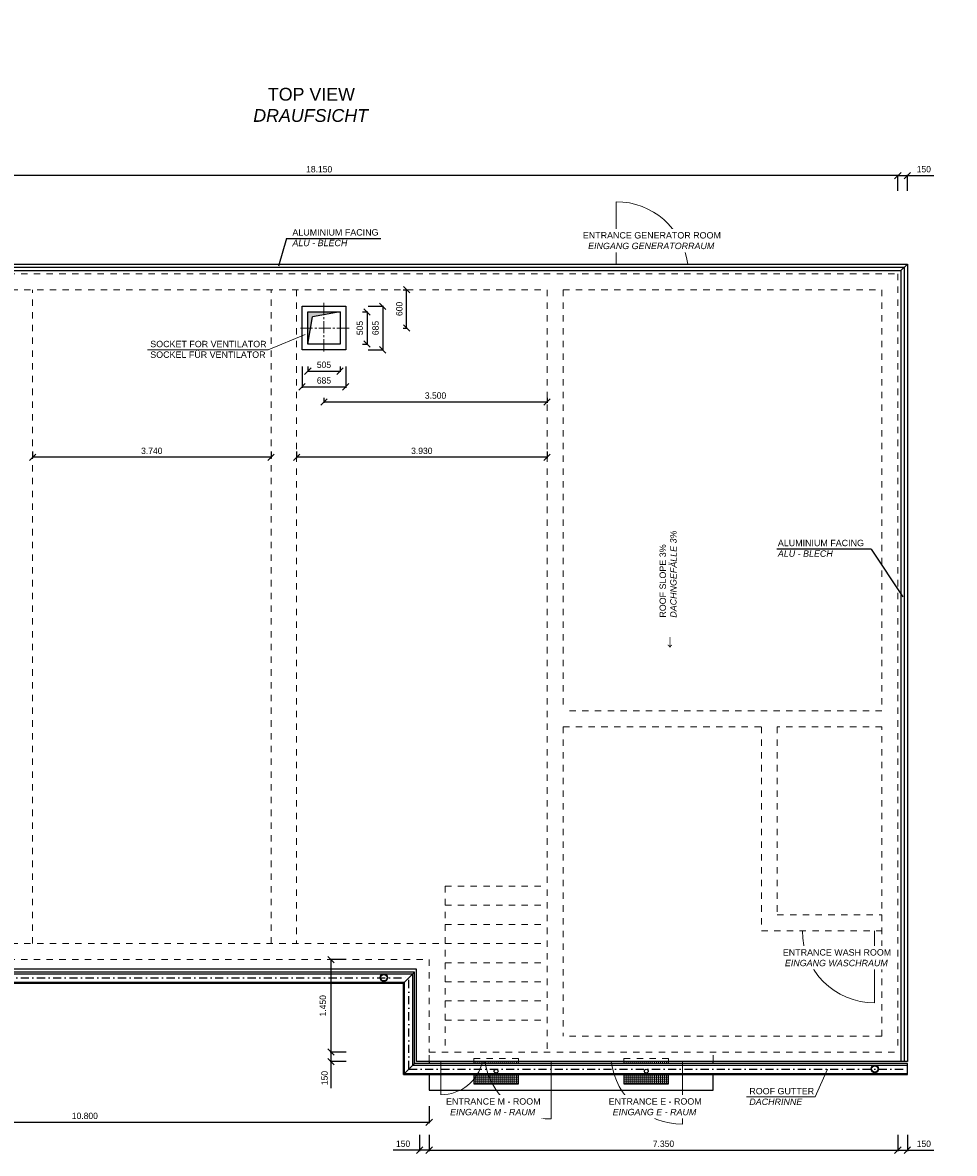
# Model space of a CAD drawing. Header units: millimetres. Extents: x -2787 to 131613, y -54195 to 30918.
# Tile 43 of 69: x 38279 to 52892, y -3039 to 14688. Entities that reach past the tile are written whole.
import ezdxf

# ---------------------------------------------------------------- set-up
doc = ezdxf.new("R2010")
doc.units = ezdxf.units.MM
for name, pattern in [('DASHDOT', [25.4, 12.7, -6.35, 0, -6.35]), ('JIS_02_1.0', [2, 1, -1]), ('MITTE2', [28.575, 19.05, -3.175, 3.175, -3.175])]:
    doc.linetypes.add(name, pattern=pattern)
doc.layers.add('Bemaßung', color=7, linetype='Continuous', lineweight=9)
doc.layers.add('Beschriftung', color=7, linetype='Continuous')
doc.layers.add('POL_Bema', color=7, linetype='Continuous')
doc.styles.add('LBB3.5M1000', font='isocp.shx', dxfattribs={"height": 3.5})
doc.dimstyles.new('DIN', dxfattribs={"dimtxt": 2.5, "dimasz": 2.5, "dimexe": 1.25, "dimexo": 0.625, "dimtad": 1, "dimtih": 1, "dimdec": 4, "dimdsep": 46, "dimlunit": 6, "dimtxsty": 'Standard', "dimcen": 2.5, "dimadec": 0, "dimazin": 0, "dimtfac": 1, "dimtdec": 4, "dimtmove": 0, "dimatfit": 3, "dimfxl": 0, "dimtvp": 1, "dimtolj": 1, "dimtzin": 0, "dimarcsym": 0})

# ---------------------------------------------------------------- blocks, each defined once
blk = doc.blocks.new('_Oblique')
at = {"layer": 'POL_Bema', "color": 0, "lineweight": -2}
blk.add_line((-0.5, -0.5), (0.5, 0.5), dxfattribs=at)
blk = doc.blocks.new('*D368')
at = {"layer": 'Bemaßung', "color": 0, "lineweight": -2, "transparency": 16777216}
for p, q in [((33855, 12050), (33855, 12302)), ((52005, 12289), (33855, 12289)), ((52005, 12050), (52005, 12302))]:
    blk.add_line(p, q, dxfattribs=at)
at = {"layer": 'DEFPOINTS', "color": 0, "transparency": 16777216}
for p in [(33855, 12289), (33855, 10750), (52005, 10750)]:
    blk.add_point(p, dxfattribs=at)
at = {"layer": 'Bemaßung', "color": 0, "lineweight": -2, "transparency": 16777216, "xscale": 100, "yscale": 100, "zscale": 100, "rotation": 180}
blk.add_blockref('_Oblique', (33855, 12289), dxfattribs=at)
at = {"layer": 'Bemaßung', "color": 0, "lineweight": -2, "transparency": 16777216, "xscale": 100, "yscale": 100, "zscale": 100}
blk.add_blockref('_Oblique', (52005, 12289), dxfattribs=at)
at = {"layer": 'Bemaßung', "color": 0, "transparency": 16777216, "insert": (42930, 12389), "char_height": 100, "attachment_point": 5}
blk.add_mtext('\\A1;18.150', dxfattribs=at)
blk = doc.blocks.new('*D369')
at = {"layer": 'Bemaßung', "color": 0, "lineweight": -2, "transparency": 16777216}
for p, q in [((53305, 10750), (53556, 10750)), ((53544, -1450), (53544, 10750)), ((53305, -1450), (53556, -1450))]:
    blk.add_line(p, q, dxfattribs=at)
at = {"layer": 'DEFPOINTS', "color": 0, "transparency": 16777216}
for p in [(52005, 10750), (53544, 10750), (52005, -1450)]:
    blk.add_point(p, dxfattribs=at)
at = {"layer": 'Bemaßung', "color": 0, "lineweight": -2, "transparency": 16777216, "xscale": 100, "yscale": 100, "zscale": 100}
for p, rotation in [((53544, 10750), 90), ((53544, -1450), 270)]:
    blk.add_blockref('_Oblique', p, dxfattribs=dict(at, rotation=rotation))
at = {"layer": 'Bemaßung', "color": 0, "transparency": 16777216, "insert": (53427, 4650), "char_height": 100, "attachment_point": 5, "rotation": 90}
blk.add_mtext('\\A1;12.200', dxfattribs=at)
blk = doc.blocks.new('*D370')
at = {"layer": 'Bemaßung', "color": 0, "lineweight": -2, "transparency": 16777216}
for p, q in [((44655, -2750), (44655, -3002)), ((52005, -2750), (52005, -3002)), ((44655, -2989), (52005, -2989))]:
    blk.add_line(p, q, dxfattribs=at)
at = {"layer": 'DEFPOINTS', "color": 0, "transparency": 16777216}
for p in [(44655, -1450), (52005, -1450), (52005, -2989)]:
    blk.add_point(p, dxfattribs=at)
at = {"layer": 'Bemaßung', "color": 0, "lineweight": -2, "transparency": 16777216, "xscale": 100, "yscale": 100, "zscale": 100, "rotation": 180}
blk.add_blockref('_Oblique', (44655, -2989), dxfattribs=at)
at = {"layer": 'Bemaßung', "color": 0, "lineweight": -2, "transparency": 16777216, "xscale": 100, "yscale": 100, "zscale": 100}
blk.add_blockref('_Oblique', (52005, -2989), dxfattribs=at)
at = {"layer": 'Bemaßung', "color": 0, "transparency": 16777216, "insert": (48330, -2889), "char_height": 100, "attachment_point": 5}
blk.add_mtext('\\A1;7.350', dxfattribs=at)
blk = doc.blocks.new('*D371')
at = {"layer": 'Bemaßung', "color": 0, "lineweight": -2, "transparency": 16777216}
for p, q in [((43355, 0), (43103, 0)), ((43115, 0), (43115, -1450)), ((43355, -1450), (43103, -1450))]:
    blk.add_line(p, q, dxfattribs=at)
at = {"layer": 'DEFPOINTS', "color": 0, "transparency": 16777216}
for p in [(44655, 0), (43115, -1450), (44655, -1450)]:
    blk.add_point(p, dxfattribs=at)
at = {"layer": 'Bemaßung', "color": 0, "lineweight": -2, "transparency": 16777216, "xscale": 100, "yscale": 100, "zscale": 100}
for p, rotation in [((43115, 0), 90), ((43115, -1450), 270)]:
    blk.add_blockref('_Oblique', p, dxfattribs=dict(at, rotation=rotation))
at = {"layer": 'Bemaßung', "color": 0, "transparency": 16777216, "insert": (42987, -725), "char_height": 100, "attachment_point": 5, "rotation": 90}
blk.add_mtext('\\A1;1.450', dxfattribs=at)
blk = doc.blocks.new('*D374')
at = {"layer": 'Bemaßung', "color": 0, "lineweight": -2, "transparency": 16777216}
for p, q in [((52005, 12050), (52005, 12302)), ((52005, 12289), (52155, 12289)), ((52155, 12050), (52155, 12302)), ((52155, 12289), (52571, 12289))]:
    blk.add_line(p, q, dxfattribs=at)
at = {"layer": 'DEFPOINTS', "color": 0, "transparency": 16777216}
for p in [(52155, 12289), (52005, 10750), (52155, 10750)]:
    blk.add_point(p, dxfattribs=at)
at = {"layer": 'Bemaßung', "color": 0, "lineweight": -2, "transparency": 16777216, "xscale": 100, "yscale": 100, "zscale": 100, "rotation": 180}
blk.add_blockref('_Oblique', (52005, 12289), dxfattribs=at)
at = {"layer": 'Bemaßung', "color": 0, "lineweight": -2, "transparency": 16777216, "xscale": 100, "yscale": 100, "zscale": 100}
blk.add_blockref('_Oblique', (52155, 12289), dxfattribs=at)
at = {"layer": 'Bemaßung', "color": 0, "transparency": 16777216, "insert": (52413, 12389), "char_height": 100, "attachment_point": 5}
blk.add_mtext('\\A1;150', dxfattribs=at)
blk = doc.blocks.new('*D375')
at = {"layer": 'Bemaßung', "color": 0, "lineweight": -2, "transparency": 16777216}
for p, q in [((53544, 10900), (53544, 11317)), ((53305, 10900), (53556, 10900)), ((53544, 10750), (53544, 10900)), ((53305, 10750), (53556, 10750))]:
    blk.add_line(p, q, dxfattribs=at)
at = {"layer": 'DEFPOINTS', "color": 0, "transparency": 16777216}
for p in [(52005, 10900), (53544, 10900), (52005, 10750)]:
    blk.add_point(p, dxfattribs=at)
at = {"layer": 'Bemaßung', "color": 0, "lineweight": -2, "transparency": 16777216, "xscale": 100, "yscale": 100, "zscale": 100}
for p, rotation in [((53544, 10900), 90), ((53544, 10750), 270)]:
    blk.add_blockref('_Oblique', p, dxfattribs=dict(at, rotation=rotation))
at = {"layer": 'Bemaßung', "color": 0, "transparency": 16777216, "insert": (53444, 11158), "char_height": 100, "attachment_point": 5, "rotation": 90}
blk.add_mtext('\\A1;150', dxfattribs=at)
blk = doc.blocks.new('*D376')
at = {"layer": 'Bemaßung', "color": 0, "lineweight": -2, "transparency": 16777216}
for p, q in [((53305, -1450), (53556, -1450)), ((53544, -1450), (53544, -1600)), ((53305, -1600), (53556, -1600)), ((53544, -1600), (53544, -2017))]:
    blk.add_line(p, q, dxfattribs=at)
at = {"layer": 'DEFPOINTS', "color": 0, "transparency": 16777216}
for p in [(52005, -1450), (52005, -1600), (53544, -1600)]:
    blk.add_point(p, dxfattribs=at)
at = {"layer": 'Bemaßung', "color": 0, "lineweight": -2, "transparency": 16777216, "xscale": 100, "yscale": 100, "zscale": 100}
for p, rotation in [((53544, -1450), 90), ((53544, -1600), 270)]:
    blk.add_blockref('_Oblique', p, dxfattribs=dict(at, rotation=rotation))
at = {"layer": 'Bemaßung', "color": 0, "transparency": 16777216, "insert": (53444, -1858), "char_height": 100, "attachment_point": 5, "rotation": 90}
blk.add_mtext('\\A1;150', dxfattribs=at)
blk = doc.blocks.new('*D377')
at = {"layer": 'Bemaßung', "color": 0, "lineweight": -2, "transparency": 16777216}
for p, q in [((52005, -2750), (52005, -3002)), ((52155, -2750), (52155, -3002)), ((52005, -2989), (52155, -2989)), ((52155, -2989), (52571, -2989))]:
    blk.add_line(p, q, dxfattribs=at)
at = {"layer": 'DEFPOINTS', "color": 0, "transparency": 16777216}
for p in [(52005, -1450), (52155, -1450), (52155, -2989)]:
    blk.add_point(p, dxfattribs=at)
at = {"layer": 'Bemaßung', "color": 0, "lineweight": -2, "transparency": 16777216, "xscale": 100, "yscale": 100, "zscale": 100, "rotation": 180}
blk.add_blockref('_Oblique', (52005, -2989), dxfattribs=at)
at = {"layer": 'Bemaßung', "color": 0, "lineweight": -2, "transparency": 16777216, "xscale": 100, "yscale": 100, "zscale": 100}
blk.add_blockref('_Oblique', (52155, -2989), dxfattribs=at)
at = {"layer": 'Bemaßung', "color": 0, "transparency": 16777216, "insert": (52413, -2889), "char_height": 100, "attachment_point": 5}
blk.add_mtext('\\A1;150', dxfattribs=at)
blk = doc.blocks.new('*D378')
at = {"layer": 'Bemaßung', "color": 0, "lineweight": -2, "transparency": 16777216}
for p, q in [((44505, -2750), (44505, -3002)), ((44655, -2750), (44655, -3002)), ((44505, -2989), (44088, -2989)), ((44655, -2989), (44505, -2989))]:
    blk.add_line(p, q, dxfattribs=at)
at = {"layer": 'DEFPOINTS', "color": 0, "transparency": 16777216}
for p in [(44505, -1450), (44655, -1450), (44505, -2989)]:
    blk.add_point(p, dxfattribs=at)
at = {"layer": 'Bemaßung', "color": 0, "lineweight": -2, "transparency": 16777216, "xscale": 100, "yscale": 100, "zscale": 100, "rotation": 180}
blk.add_blockref('_Oblique', (44505, -2989), dxfattribs=at)
at = {"layer": 'Bemaßung', "color": 0, "lineweight": -2, "transparency": 16777216, "xscale": 100, "yscale": 100, "zscale": 100}
blk.add_blockref('_Oblique', (44655, -2989), dxfattribs=at)
at = {"layer": 'Bemaßung', "color": 0, "transparency": 16777216, "insert": (44246, -2889), "char_height": 100, "attachment_point": 5}
blk.add_mtext('\\A1;150', dxfattribs=at)
blk = doc.blocks.new('*D379')
at = {"layer": 'Bemaßung', "color": 0, "lineweight": -2, "transparency": 16777216}
for p, q in [((43355, -1450), (43103, -1450)), ((43115, -1450), (43115, -1600)), ((43355, -1600), (43103, -1600)), ((43115, -1600), (43115, -2017))]:
    blk.add_line(p, q, dxfattribs=at)
at = {"layer": 'DEFPOINTS', "color": 0, "transparency": 16777216}
for p in [(44655, -1450), (43115, -1600), (44655, -1600)]:
    blk.add_point(p, dxfattribs=at)
at = {"layer": 'Bemaßung', "color": 0, "lineweight": -2, "transparency": 16777216, "xscale": 100, "yscale": 100, "zscale": 100}
for p, rotation in [((43115, -1450), 90), ((43115, -1600), 270)]:
    blk.add_blockref('_Oblique', p, dxfattribs=dict(at, rotation=rotation))
at = {"layer": 'Bemaßung', "color": 0, "transparency": 16777216, "insert": (43015, -1858), "char_height": 100, "attachment_point": 5, "rotation": 90}
blk.add_mtext('\\A1;150', dxfattribs=at)
blk = doc.blocks.new('*D380')
at = {"layer": 'Bemaßung', "color": 0, "lineweight": -2, "transparency": 16777216}
for p, q in [((42752, 9298), (42752, 9211)), ((42752, 9224), (43257, 9224)), ((43257, 9298), (43257, 9211))]:
    blk.add_line(p, q, dxfattribs=at)
at = {"layer": 'DEFPOINTS', "color": 0, "transparency": 16777216}
for p in [(42752, 9648), (43257, 9648), (43257, 9224)]:
    blk.add_point(p, dxfattribs=at)
at = {"layer": 'Bemaßung', "color": 0, "lineweight": -2, "transparency": 16777216, "xscale": 100, "yscale": 100, "zscale": 100, "rotation": 180}
blk.add_blockref('_Oblique', (42752, 9224), dxfattribs=at)
at = {"layer": 'Bemaßung', "color": 0, "lineweight": -2, "transparency": 16777216, "xscale": 100, "yscale": 100, "zscale": 100}
blk.add_blockref('_Oblique', (43257, 9224), dxfattribs=at)
at = {"layer": 'Bemaßung', "color": 0, "transparency": 16777216, "insert": (43005, 9324), "char_height": 100, "attachment_point": 5}
blk.add_mtext('\\A1;505', dxfattribs=at)
blk = doc.blocks.new('*D381')
at = {"layer": 'Bemaßung', "color": 0, "lineweight": -2, "transparency": 16777216}
for p, q in [((42662, 9298), (42662, 8965)), ((43347, 9298), (43347, 8965)), ((42662, 8978), (43347, 8978))]:
    blk.add_line(p, q, dxfattribs=at)
at = {"layer": 'DEFPOINTS', "color": 0, "transparency": 16777216}
for p in [(42662, 9648), (43347, 9648), (43347, 8978)]:
    blk.add_point(p, dxfattribs=at)
at = {"layer": 'Bemaßung', "color": 0, "lineweight": -2, "transparency": 16777216, "xscale": 100, "yscale": 100, "zscale": 100, "rotation": 180}
blk.add_blockref('_Oblique', (42662, 8978), dxfattribs=at)
at = {"layer": 'Bemaßung', "color": 0, "lineweight": -2, "transparency": 16777216, "xscale": 100, "yscale": 100, "zscale": 100}
blk.add_blockref('_Oblique', (43347, 8978), dxfattribs=at)
at = {"layer": 'Bemaßung', "color": 0, "transparency": 16777216, "insert": (43005, 9078), "char_height": 100, "attachment_point": 5}
blk.add_mtext('\\A1;685', dxfattribs=at)
blk = doc.blocks.new('*D382')
at = {"layer": 'Bemaßung', "color": 0, "lineweight": -2, "transparency": 16777216}
for p, q in [((43607, 10152), (43693, 10152)), ((43681, 10152), (43681, 9648)), ((43607, 9648), (43693, 9648))]:
    blk.add_line(p, q, dxfattribs=at)
at = {"layer": 'DEFPOINTS', "color": 0, "transparency": 16777216}
for p in [(43257, 10152), (43257, 9648), (43681, 9648)]:
    blk.add_point(p, dxfattribs=at)
at = {"layer": 'Bemaßung', "color": 0, "lineweight": -2, "transparency": 16777216, "xscale": 100, "yscale": 100, "zscale": 100}
for p, rotation in [((43681, 10152), 90), ((43681, 9648), 270)]:
    blk.add_blockref('_Oblique', p, dxfattribs=dict(at, rotation=rotation))
at = {"layer": 'Bemaßung', "color": 0, "transparency": 16777216, "insert": (43567, 9900), "char_height": 100, "attachment_point": 5, "rotation": 90}
blk.add_mtext('\\A1;505', dxfattribs=at)
blk = doc.blocks.new('*D383')
at = {"layer": 'Bemaßung', "color": 0, "lineweight": -2, "transparency": 16777216}
for p, q in [((43697, 10242), (43940, 10242)), ((43927, 10242), (43927, 9558)), ((43697, 9558), (43940, 9558))]:
    blk.add_line(p, q, dxfattribs=at)
at = {"layer": 'DEFPOINTS', "color": 0, "transparency": 16777216}
for p in [(43347, 10242), (43347, 9558), (43927, 9558)]:
    blk.add_point(p, dxfattribs=at)
at = {"layer": 'Bemaßung', "color": 0, "lineweight": -2, "transparency": 16777216, "xscale": 100, "yscale": 100, "zscale": 100}
for p, rotation in [((43927, 10242), 90), ((43927, 9558), 270)]:
    blk.add_blockref('_Oblique', p, dxfattribs=dict(at, rotation=rotation))
at = {"layer": 'Bemaßung', "color": 0, "transparency": 16777216, "insert": (43814, 9900), "char_height": 100, "attachment_point": 5, "rotation": 90}
blk.add_mtext('\\A1;685', dxfattribs=at)
blk = doc.blocks.new('*D384')
at = {"layer": 'Bemaßung', "color": 0, "lineweight": -2, "transparency": 16777216}
for p, q in [((44249, 10500), (44313, 10500)), ((44301, 9900), (44301, 10500)), ((44249, 9900), (44313, 9900))]:
    blk.add_line(p, q, dxfattribs=at)
at = {"layer": 'DEFPOINTS', "color": 0, "transparency": 16777216}
for p in [(43399, 10500), (44301, 10500), (43399, 9900)]:
    blk.add_point(p, dxfattribs=at)
at = {"layer": 'Bemaßung', "color": 0, "lineweight": -2, "transparency": 16777216, "xscale": 100, "yscale": 100, "zscale": 100}
for p, rotation in [((44301, 10500), 90), ((44301, 9900), 270)]:
    blk.add_blockref('_Oblique', p, dxfattribs=dict(at, rotation=rotation))
at = {"layer": 'Bemaßung', "color": 0, "transparency": 16777216, "insert": (44187, 10200), "char_height": 100, "attachment_point": 5, "rotation": 90}
blk.add_mtext('\\A1;600', dxfattribs=at)
blk = doc.blocks.new('*D385')
at = {"layer": 'Bemaßung', "color": 0, "lineweight": -2, "transparency": 16777216}
for p, q in [((43005, 8806), (43005, 8728)), ((43005, 8741), (46505, 8741)), ((46505, 8806), (46505, 8728))]:
    blk.add_line(p, q, dxfattribs=at)
at = {"layer": 'DEFPOINTS', "color": 0, "transparency": 16777216}
for p in [(43005, 9506), (46505, 9506), (46505, 8741)]:
    blk.add_point(p, dxfattribs=at)
at = {"layer": 'Bemaßung', "color": 0, "lineweight": -2, "transparency": 16777216, "xscale": 100, "yscale": 100, "zscale": 100, "rotation": 180}
blk.add_blockref('_Oblique', (43005, 8741), dxfattribs=at)
at = {"layer": 'Bemaßung', "color": 0, "lineweight": -2, "transparency": 16777216, "xscale": 100, "yscale": 100, "zscale": 100}
blk.add_blockref('_Oblique', (46505, 8741), dxfattribs=at)
at = {"layer": 'Bemaßung', "color": 0, "transparency": 16777216, "insert": (44755, 8841), "char_height": 100, "attachment_point": 5}
blk.add_mtext('\\A1;3.500', dxfattribs=at)
blk = doc.blocks.new('*D386')
at = {"layer": 'Bemaßung', "color": 0, "lineweight": -2, "transparency": 16777216}
for p, q in [((33855, -2300), (33855, -2564)), ((44655, -2300), (44655, -2564)), ((33855, -2552), (44655, -2552))]:
    blk.add_line(p, q, dxfattribs=at)
at = {"layer": 'DEFPOINTS', "color": 0, "transparency": 16777216}
for p in [(33855, 0), (44655, 0), (44655, -2552)]:
    blk.add_point(p, dxfattribs=at)
at = {"layer": 'Bemaßung', "color": 0, "lineweight": -2, "transparency": 16777216, "xscale": 100, "yscale": 100, "zscale": 100, "rotation": 180}
blk.add_blockref('_Oblique', (33855, -2552), dxfattribs=at)
at = {"layer": 'Bemaßung', "color": 0, "lineweight": -2, "transparency": 16777216, "xscale": 100, "yscale": 100, "zscale": 100}
blk.add_blockref('_Oblique', (44655, -2552), dxfattribs=at)
at = {"layer": 'Bemaßung', "color": 0, "transparency": 16777216, "insert": (39255, -2452), "char_height": 100, "attachment_point": 5}
blk.add_mtext('\\A1;10.800', dxfattribs=at)
blk = doc.blocks.new('*D478')
at = {"layer": 'Bemaßung', "color": 0, "lineweight": -2, "transparency": 16777216}
for p, q in [((38435, 7967), (38435, 7861)), ((42175, 7874), (38435, 7874)), ((42175, 7967), (42175, 7861))]:
    blk.add_line(p, q, dxfattribs=at)
at = {"layer": 'DEFPOINTS', "color": 0, "transparency": 16777216}
for p in [(38435, 8067), (42175, 8067), (38435, 7874)]:
    blk.add_point(p, dxfattribs=at)
at = {"layer": 'Bemaßung', "color": 0, "lineweight": -2, "transparency": 16777216, "xscale": 100, "yscale": 100, "zscale": 100, "rotation": 180}
blk.add_blockref('_Oblique', (38435, 7874), dxfattribs=at)
at = {"layer": 'Bemaßung', "color": 0, "lineweight": -2, "transparency": 16777216, "xscale": 100, "yscale": 100, "zscale": 100}
blk.add_blockref('_Oblique', (42175, 7874), dxfattribs=at)
at = {"layer": 'Bemaßung', "color": 0, "transparency": 16777216, "insert": (40305, 7974), "char_height": 100, "attachment_point": 5}
blk.add_mtext('\\A1;3.740', dxfattribs=at)
blk = doc.blocks.new('*D479')
at = {"layer": 'Bemaßung', "color": 0, "lineweight": -2, "transparency": 16777216}
for p, q in [((42575, 7967), (42575, 7861)), ((46505, 7874), (42575, 7874)), ((46505, 7967), (46505, 7861))]:
    blk.add_line(p, q, dxfattribs=at)
at = {"layer": 'DEFPOINTS', "color": 0, "transparency": 16777216}
for p in [(42575, 8067), (46505, 8067), (42575, 7874)]:
    blk.add_point(p, dxfattribs=at)
at = {"layer": 'Bemaßung', "color": 0, "lineweight": -2, "transparency": 16777216, "xscale": 100, "yscale": 100, "zscale": 100, "rotation": 180}
blk.add_blockref('_Oblique', (42575, 7874), dxfattribs=at)
at = {"layer": 'Bemaßung', "color": 0, "lineweight": -2, "transparency": 16777216, "xscale": 100, "yscale": 100, "zscale": 100}
blk.add_blockref('_Oblique', (46505, 7874), dxfattribs=at)
at = {"layer": 'Bemaßung', "color": 0, "transparency": 16777216, "insert": (44540, 7974), "char_height": 100, "attachment_point": 5}
blk.add_mtext('\\A1;3.930', dxfattribs=at)

msp = doc.modelspace()

# ---------------------------------------------------------------- hatches: boundary and pattern name
h = msp.add_hatch(color=256)
h.dxf.hatch_style = 1
h.paths.add_polyline_path([(43257.16886, 10152.5), (43004.66886, 10152.5), (43004.66886, 10107.97744)])
h.paths.add_polyline_path([(43004.66886, 10152.5), (42752.16886, 10152.5), (42752.16886, 9900), (42796.69142, 9900), (42827.86645, 10076.8024), (43004.66886, 10107.97744)])
h.paths.add_polyline_path([(42796.69142, 9900), (42752.16886, 9900), (42752.16886, 9647.5)])
at = {"lineweight": 13}
h = msp.add_hatch(dxfattribs=at)
h.set_pattern_fill('ANSI37', color=256, scale=10, angle=45)
h.set_pattern_definition([(90, (45704.67, -1750), (-31.75, 5e-15), []), (180, (45704.67, -1750), (-5e-15, -31.75), [])])
h.paths.add_polyline_path([(46054.66886, -1802.66597), (45354.66886, -1802.66597), (45354.66886, -1950), (46054.66886, -1950)])
h.paths.add_polyline_path([(45354.66886, -1631.31029), (46054.66886, -1631.31029), (46054.66886, -1600), (45354.66886, -1600)])
h = msp.add_hatch(dxfattribs=at)
h.set_pattern_fill('ANSI37', color=256, scale=10, angle=45)
h.set_pattern_definition([(90, (48059.67, -1750), (-31.75, 5e-15), []), (180, (48059.67, -1750), (-5e-15, -31.75), [])])
h.paths.add_polyline_path([(48409.66886, -1802.66597), (47709.66886, -1802.66597), (47709.66886, -1950), (48409.66886, -1950)])
h.paths.add_polyline_path([(47709.66886, -1631.31029), (48409.66886, -1631.31029), (48409.66886, -1600), (47709.66886, -1600)])

# ---------------------------------------------------------------- linework, layer by layer
at = {"color": 251, "lineweight": 5}
for p, q in [((47589.66886, 10900), (47589.66886, 11880)), ((51639.66886, 450), (51639.66886, -680)), ((44839.66886, -1600), (44839.66886, -2120)), ((46569.66886, -1600), (46569.66886, -2500)), ((48629.66886, -1600), (48629.66886, -2580))]:
    msp.add_line(p, q, dxfattribs=at)
for p, q in [((33704.66886, 10900), (52154.66886, 10900)), ((52104.66886, 10850), (33754.66886, 10850)), ((52104.66886, 10850), (52104.66886, -1600)), ((52154.66886, 10900), (52154.66886, -1600)), ((33804.66886, 10800), (52054.66886, 10800)), ((52054.66886, 10800), (52054.66886, -1600)), ((43257.16886, 10152.5), (42827.86645, 10076.8024)), ((42752.16886, 9647.5), (42827.86645, 10076.8024)), ((44454.66886, -149.70205), (33704.66886, -149.70205)), ((44454.66886, -1600), (44454.66886, -149.70205)), ((33704.66886, -224.03534), (44399.03265, -224.03534)), ((33704.66886, -354.42107), (44268.64692, -354.42107)), ((44252.00289, -371.0651), (44423.35856, -199.70943)), ((44268.64692, -1786.02193), (44268.64692, -354.42107)), ((44399.03265, -1655.63621), (44399.03265, -224.03534)), ((44423.35856, -1631.31029), (44423.35856, -199.70943)), ((44252.00289, -1802.66597), (44252.00289, -371.0651)), ((44423.35856, -1631.31029), (44252.00289, -1802.66597)), ((44399.03265, -1655.63621), (52154.66886, -1655.63621)), ((52154.66886, -1600), (44454.66886, -1600)), ((52054.66886, -1600), (44604.66886, -1600)), ((44654.66886, -1600), (44654.66886, -1631.31029)), ((49109.66886, -1631.31029), (49109.66886, -1600)), ((44268.64692, -1786.02193), (52154.66886, -1786.02193)), ((44654.66886, -1802.66597), (44654.66886, -2050)), ((49109.66886, -2050), (49109.66886, -1802.66597)), ((44654.66886, -2050), (49109.66886, -2050))]:
    msp.add_line(p, q)
at = {"linetype": 'JIS_02_1.0', "lineweight": 18, "ltscale": 100}
for p, q in [((33854.66886, 10750), (52004.66886, 10750)), ((52004.66886, 10750), (52004.66886, -1450)), ((34104.66886, 10500), (46504.66886, 10500)), ((38434.66886, 250), (38434.66886, 10500)), ((42174.66886, 250), (42174.66886, 10500)), ((42574.66886, 10500), (42574.66886, 250)), ((46504.66886, 10500), (46504.66886, -1450)), ((46754.66886, 10500), (46754.66886, 3900)), ((46754.66886, 10500), (51754.66886, 10500)), ((51754.66886, 10500), (51754.66886, 3900)), ((51754.66886, 3900), (46754.66886, 3900)), ((46754.66886, 3650), (49864.66886, 3650)), ((46754.66886, 3650), (46754.66886, -1200)), ((49864.66886, 3650), (49864.66886, 450)), ((51754.66886, 3650), (50114.66886, 3650)), ((50114.66886, 3650), (50114.66886, 700)), ((51754.66886, -1200), (51754.66886, 3650)), ((44904.66886, 1150), (44904.66886, -1450)), ((44904.66886, 1150), (46504.66886, 1150)), ((44904.66886, 850), (46504.66886, 850)), ((44904.66886, 550), (46504.66886, 550)), ((50114.66886, 700), (51754.66886, 700)), ((49864.66886, 450), (51754.66886, 450)), ((34104.66886, 250), (44904.66886, 250)), ((44904.66886, 250), (46504.66886, 250)), ((33854.66886, 0), (44654.66886, 0)), ((44654.66886, 0), (44654.66886, -1450)), ((44904.66886, -50), (46504.66886, -50)), ((44904.66886, -350), (46504.66886, -350)), ((44904.66886, -650), (46504.66886, -650)), ((44904.66886, -950), (46504.66886, -950)), ((51754.66886, -1200), (46754.66886, -1200)), ((44654.66886, -1450), (52004.66886, -1450)), ((44654.66886, -1600), (44654.66886, -1450)), ((45354.66886, -1600), (45354.66886, -1550)), ((45354.66886, -1550), (46054.66886, -1550)), ((46054.66886, -1550), (46054.66886, -1600)), ((47709.66886, -1600), (47709.66886, -1550)), ((47709.66886, -1550), (48409.66886, -1550)), ((48409.66886, -1550), (48409.66886, -1600)), ((49109.66886, -1600), (49109.66886, -1450))]:
    msp.add_line(p, q, dxfattribs=at)
at = {"linetype": 'MITTE2', "lineweight": 18, "ltscale": 10}
for p, q in [((43004.66886, 10294.43684), (43004.66886, 9505.56316)), ((43399.10569, 9900), (42610.23202, 9900))]:
    msp.add_line(p, q, dxfattribs=at)
at = {"linetype": 'DASHDOT', "ltscale": 10}
for p, q in [((33676.35806, -285.38727), (44337.68072, -285.38727)), ((44337.68072, -1716.98813), (44337.68072, -285.38727)), ((44337.68072, -1716.98813), (52193.69643, -1716.98813))]:
    msp.add_line(p, q, dxfattribs=at)
for points in [[(42662.16886, 10242.5), (43347.16886, 10242.5), (43347.16886, 9557.5), (42662.16886, 9557.5)], [(42752.16886, 10152.5), (43257.16886, 10152.5), (43257.16886, 9647.5), (42752.16886, 9647.5)]]:
    msp.add_lwpolyline(points, close=True)
for points in [[(44423.35856, -199.70943), (33704.66886, -199.70943), (33704.66886, -371.0651), (44252.00289, -371.0651)], [(44252.00289, -1802.66597), (52154.66886, -1802.66597), (52154.66886, -1631.31029), (44423.35856, -1631.31029)], [(45354.66886, -1600), (45354.66886, -1631.31029)], [(46054.66886, -1631.31029), (46054.66886, -1600)], [(47709.66886, -1600), (47709.66886, -1631.31029)], [(48409.66886, -1631.31029), (48409.66886, -1600)], [(45354.66886, -1802.66597), (45354.66886, -1950), (46054.66886, -1950), (46054.66886, -1802.66597)], [(47709.66886, -1802.66597), (47709.66886, -1950), (48409.66886, -1950), (48409.66886, -1802.66597)]]:
    msp.add_lwpolyline(points)
for centre, radius in [((43944.07811, -285.38727), 58.97615), ((43944.07811, -285.38727), 50), ((45704.66886, -1750), 30.15), ((48059.66886, -1750), 30.15), ((51644.07811, -1716.98813), 58.97615), ((51644.07811, -1716.98813), 50)]:
    msp.add_circle(centre, radius)
at = {"color": 251, "lineweight": 5}
for centre, radius, start, end in [((47589.66886, 10750), 1130, 7.628149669, 90), ((51639.66886, 450), 1130, 180, 270), ((44839.66886, -1450), 670, 270, 347.062938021), ((46569.66886, -1450), 1050, 188.213210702, 270), ((48629.66886, -1450), 1130, 187.628149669, 270)]:
    msp.add_arc(centre, radius, start, end, dxfattribs=at)
at = {"layer": 'Beschriftung', "lineweight": 5}
for p, q in [((42131.08431, 9558.78849), (42708.21204, 9799.35024)), ((40238.36654, 9558.78849), (42131.08431, 9558.78849))]:
    msp.add_line(p, q, dxfattribs=at)
at = {"layer": 'Beschriftung'}
for q in [(50107.20226, 6435.72397), (52081.94669, 5685.12213)]:
    msp.add_line((51586.22521, 6435.72397), q, dxfattribs=at)

# ---------------------------------------------------------------- texts
at = {"color": 251, "lineweight": 5, "insert": (14925, -626.7036), "char_height": 100, "attachment_point": 1, "style": 'LBB3.5M1000'}
msp.add_mtext_dynamic_manual_height_columns('\\pi615.31;{\\fArial|b0|i0|c0|p34;DESK\\P\\pi288.71;SCHREIBTISCH}', width=1600, gutter_width=17.5, heights=[0], dxfattribs=at)
at = {"layer": 'Beschriftung', "attachment_point": 1, "style": 'LBB3.5M1000'}
for s, width, insert, char_height in [('\\pi94.352;{\\fArial|b0|i0|c0|p34;GROUND PLAN\\P\\pi274.78;\\fArial|b0|i1|c0|p34;GRUNDRISS}', 2200.1645238, (5399.52643, 14684.6482), 200), ('\\pi421.91;{\\fArial|b0|i0|c0|p34;TOP VIEW\\P\\pi192.85;\\fArial|b0|i1|c0|p34;DRAUFSICHT}', 2200.1645238, (41703.25882, 13665.6445), 200), ('{\\fArial|b0|i0|c0|p34;SOCKET FOR VENTILATOR\\PSOCKEL FÜR VENTILATOR}', 2471.4058999, (40280.93166, 9699.49159), 100), ('{\\fArial|b0|i0|c0|p34;ALUMINIUM FACING\\P\\fArial|b0|i1|c0|p34;ALU - BLECH}', 1395.2763858, (50123.50975, 6580.05362), 100)]:
    msp.add_mtext_dynamic_manual_height_columns(s, width=width, gutter_width=17.5, heights=[0], dxfattribs=dict(at, insert=insert, char_height=char_height))
at = {"layer": 'Beschriftung', "attachment_point": 1, "rotation": 90, "style": 'LBB3.5M1000'}
for s, width, insert, char_height in [('{\\fArial|b0|i0|c0|p34;ROOF SLOPE 3%\\P\\fArial|b0|i1|c0|p34;DACHNGEFÄLLE 3%}', 1394.523492, (48267.98175, 5359.02546), 100), ('{\\fArial|b0|i0|c134|p34;←}', 295.0734938, (48279.53567, 4832.99485), 200)]:
    msp.add_mtext_dynamic_manual_height_columns(s, width=width, gutter_width=17.5, heights=[0], dxfattribs=dict(at, insert=insert, char_height=char_height))

# ---------------------------------------------------------------- dimensions: what is measured, and where the dimension line sits
at = {"layer": 'Bemaßung'}
for base, p1, p2, override, picture, middle in [((33854.66886, 12289.19254), (52004.66886, 10750), (33854.66886, 10750), {"dimscale": 10, "dimtxt": 10, "dimasz": 10, "dimexo": 130, "dimgap": 5, "dimdec": 2, "dimblk1": 'Oblique', "dimblk2": 'Oblique', "dimsah": 1, "dimtdec": 2, "dimtmove": 2}, '*D368', (42929.66886, 12389.19254)), ((52154.66886, 12289.19254), (52004.66886, 10750), (52154.66886, 10750), {"dimscale": 10, "dimtxt": 10, "dimasz": 10, "dimexo": 130, "dimgap": 5, "dimdec": 2, "dimblk1": 'Oblique', "dimblk2": 'Oblique', "dimsah": 1, "dimtdec": 2}, '*D374', (52413.00219, 12389.19254)), ((43347.16886, 8977.64857), (42662.16886, 9647.5), (43347.16886, 9647.5), {"dimscale": 10, "dimtxt": 10, "dimasz": 10, "dimexo": 35, "dimgap": 5, "dimdec": 2, "dimblk1": 'Oblique', "dimblk2": 'Oblique', "dimsah": 1, "dimtdec": 2, "dimtmove": 2}, '*D381', (43004.66886, 9077.64857)), ((43257.16886, 9223.79626), (42752.16886, 9647.5), (43257.16886, 9647.5), {"dimscale": 10, "dimtxt": 10, "dimasz": 10, "dimexo": 35, "dimgap": 5, "dimdec": 2, "dimblk1": 'Oblique', "dimblk2": 'Oblique', "dimsah": 1, "dimtdec": 2, "dimtmove": 2}, '*D380', (43004.66886, 9323.79626)), ((46504.66886, 8740.65953), (43004.66886, 9505.56316), (46504.66886, 9505.56316), {"dimscale": 10, "dimtxt": 10, "dimasz": 10, "dimexo": 70, "dimgap": 5, "dimdec": 2, "dimblk1": 'Oblique', "dimblk2": 'Oblique', "dimsah": 1, "dimtdec": 2, "dimtmove": 2}, '*D385', (44754.66886, 8840.65953)), ((38434.66886, 7873.89538), (42174.66886, 8067.19171), (38434.66886, 8067.19171), {"dimscale": 10, "dimtxt": 10, "dimasz": 10, "dimexo": 10, "dimgap": 5, "dimdec": 2, "dimblk1": 'Oblique', "dimblk2": 'Oblique', "dimsah": 1, "dimtdec": 2, "dimtmove": 2}, '*D478', (40304.66886, 7973.89538)), ((42574.66886, 7873.89538), (46504.66886, 8067.19171), (42574.66886, 8067.19171), {"dimscale": 10, "dimtxt": 10, "dimasz": 10, "dimexo": 10, "dimgap": 5, "dimdec": 2, "dimblk1": 'Oblique', "dimblk2": 'Oblique', "dimsah": 1, "dimtdec": 2, "dimtmove": 2}, '*D479', (44539.66886, 7973.89538)), ((44654.66886, -2551.76398), (33854.66886, 0), (44654.66886, 0), {"dimscale": 10, "dimtxt": 10, "dimasz": 10, "dimexo": 230, "dimgap": 5, "dimdec": 2, "dimblk1": 'Oblique', "dimblk2": 'Oblique', "dimsah": 1, "dimtdec": 2, "dimtmove": 2}, '*D386', (39254.66886, -2451.76398)), ((44504.66886, -2989.19254), (44654.66886, -1450), (44504.66886, -1450), {"dimscale": 10, "dimtxt": 10, "dimasz": 10, "dimexo": 130, "dimgap": 5, "dimdec": 2, "dimblk1": 'Oblique', "dimblk2": 'Oblique', "dimsah": 1, "dimtdec": 2}, '*D378', (44246.33552, -2889.19254)), ((52004.66886, -2989.19254), (44654.66886, -1450), (52004.66886, -1450), {"dimscale": 10, "dimtxt": 10, "dimasz": 10, "dimexo": 130, "dimgap": 5, "dimdec": 2, "dimblk1": 'Oblique', "dimblk2": 'Oblique', "dimsah": 1, "dimtdec": 2, "dimtmove": 2}, '*D370', (48329.66886, -2889.19254)), ((52154.66886, -2989.19254), (52004.66886, -1450), (52154.66886, -1450), {"dimscale": 10, "dimtxt": 10, "dimasz": 10, "dimexo": 130, "dimgap": 5, "dimdec": 2, "dimblk1": 'Oblique', "dimblk2": 'Oblique', "dimsah": 1, "dimtdec": 2}, '*D377', (52413.00219, -2889.19254))]:
    dim = msp.add_linear_dim(base=base, p1=p1, p2=p2, dimstyle='DIN', override=override, dxfattribs=at)
    dim.commit()
    dim.dimension.update_dxf_attribs({"geometry": picture, "text_midpoint": middle})
for base, p1, p2, picture, middle in [((53543.86139, 10900), (52004.66886, 10750), (52004.66886, 10900), '*D375', (53443.86139, 11158.33333)), ((43115.47632, -1600), (44654.66886, -1450), (44654.66886, -1600), '*D379', (43015.47632, -1858.33333)), ((53543.86139, -1600), (52004.66886, -1450), (52004.66886, -1600), '*D376', (53443.86139, -1858.33333))]:
    dim = msp.add_linear_dim(base=base, p1=p1, p2=p2, angle=90, dimstyle='DIN', override={"dimscale": 10, "dimtxt": 10, "dimasz": 10, "dimexo": 130, "dimgap": 5, "dimdec": 2, "dimblk1": 'Oblique', "dimblk2": 'Oblique', "dimsah": 1, "dimtdec": 2}, dxfattribs=at)
    dim.commit()
    dim.dimension.update_dxf_attribs({"geometry": picture, "text_midpoint": middle})
for base, p1, p2, override, picture, middle in [((53543.86139, 10750), (52004.66886, -1450), (52004.66886, 10750), {"dimscale": 10, "dimtxt": 10, "dimasz": 10, "dimexo": 130, "dimgap": 5, "dimdec": 2, "dimblk1": 'Oblique', "dimblk2": 'Oblique', "dimsah": 1, "dimtdec": 2, "dimtmove": 2}, '*D369', (53427.0924, 4650)), ((44300.5604, 10500), (43399.10569, 9900), (43399.10569, 10500), {"dimscale": 10, "dimtxt": 10, "dimasz": 10, "dimexo": 85, "dimgap": 5, "dimdec": 2, "dimblk1": 'Oblique', "dimblk2": 'Oblique', "dimsah": 1, "dimtdec": 2, "dimtmove": 2}, '*D384', (44186.92864, 10200)), ((43927.02029, 9557.5), (43347.16886, 10242.5), (43347.16886, 9557.5), {"dimscale": 10, "dimtxt": 10, "dimasz": 10, "dimexo": 35, "dimgap": 5, "dimdec": 2, "dimblk1": 'Oblique', "dimblk2": 'Oblique', "dimsah": 1, "dimtdec": 2, "dimtmove": 2}, '*D383', (43813.93654, 9900)), ((43680.8726, 9647.5), (43257.16886, 10152.5), (43257.16886, 9647.5), {"dimscale": 10, "dimtxt": 10, "dimasz": 10, "dimexo": 35, "dimgap": 5, "dimdec": 2, "dimblk1": 'Oblique', "dimblk2": 'Oblique', "dimsah": 1, "dimtdec": 2, "dimtmove": 2}, '*D382', (43566.69115, 9900)), ((43115.47632, -1450), (44654.66886, 0), (44654.66886, -1450), {"dimscale": 10, "dimtxt": 10, "dimasz": 10, "dimexo": 130, "dimgap": 5, "dimdec": 2, "dimblk1": 'Oblique', "dimblk2": 'Oblique', "dimsah": 1, "dimtdec": 2, "dimtmove": 2}, '*D371', (42987.26001, -725))]:
    dim = msp.add_linear_dim(base=base, p1=p1, p2=p2, angle=90, dimstyle='DIN', override=override, dxfattribs=at)
    dim.commit()
    dim.dimension.update_dxf_attribs({"geometry": picture, "text_midpoint": middle, "dimtype": 160})

# ---------------------------------------------------------------- next in the draw order: texts
at = {"layer": 'Beschriftung', "char_height": 100, "attachment_point": 1, "style": 'LBB3.5M1000', "bg_fill": 3, "box_fill_scale": 1.5, "bg_fill_color": 256, "bg_fill_transparency": 0}
for s, width, insert in [('\\pi24.171;{\\fArial|b0|i0|c0|p34;EMERGENCY EXIT\\P\\pi149.58;\\fArial|b0|i1|c0|p34;NOTAUSGANG}', 1284.222068, (35125.21076, 11403.85835)), ('\\pi29.001;{\\fArial|b0|i0|c0|p34;ENTRANCE WASH ROOM\\P\\pi61.266;\\fArial|b0|i1|c0|p34;EINGANG WASCHRAUM}', 1736.1062222, (50172.54392, 162.17726)), ('\\pi61.77;{\\fArial|b0|i0|c0|p34;ENTRANCE M - ROOM\\P\\pi125.07;\\fArial|b0|i1|c0|p34;EINGANG M - RAUM}', 1584.2499474, (44858.48322, -2174.53137))]:
    msp.add_mtext_dynamic_manual_height_columns(s, width=width, gutter_width=17.5, heights=[0], dxfattribs=dict(at, insert=insert))

# ---------------------------------------------------------------- next in the draw order: linework, layer by layer
at = {"layer": 'Beschriftung'}
for q in [(42290.72587, 10870.45664), (43898.43319, 11305.68473)]:
    msp.add_line((42419.41024, 11305.68473), q, dxfattribs=at)

# ---------------------------------------------------------------- next in the draw order: texts
at = {"layer": 'Beschriftung', "insert": (42510.13386, 11450.01438), "char_height": 100, "attachment_point": 1, "style": 'LBB3.5M1000'}
msp.add_mtext_dynamic_manual_height_columns('{\\fArial|b0|i0|c0|p34;ALUMINIUM FACING\\P\\fArial|b0|i1|c0|p34;ALU - BLECH}', width=1395.2763858, gutter_width=17.5, heights=[0], dxfattribs=at)
at = {"layer": 'Beschriftung', "char_height": 100, "attachment_point": 1, "style": 'LBB3.5M1000', "bg_fill": 3, "box_fill_scale": 1.5, "bg_fill_color": 256, "bg_fill_transparency": 0}
for s, width, insert in [('\\pi33.068;{\\fArial|b0|i0|c0|p34;ENTRANCE GENERATOR ROOM\\P\\pi115.78;\\fArial|b0|i1|c0|p34;EINGANG GENERATORRAUM}', 2209.9974041, (47032.0346, 11403.85835)), ('\\pi73.366;{\\fArial|b0|i0|c0|p34;ENTRANCE E - ROOM\\P\\pi136.67;\\fArial|b0|i1|c0|p34;EINGANG E - RAUM}', 1584.2499474, (47396.78141, -2174.53137))]:
    msp.add_mtext_dynamic_manual_height_columns(s, width=width, gutter_width=17.5, heights=[0], dxfattribs=dict(at, insert=insert))

# ---------------------------------------------------------------- next in the draw order: linework, layer by layer
msp.add_line((52054.66886, 10800), (52154.66886, 10900))
at = {"layer": 'Beschriftung', "lineweight": 5}
for p, q in [((50706.46564, -2153.99691), (50902.63436, -1719.2628)), ((49633.61334, -2153.99691), (50706.46564, -2153.99691))]:
    msp.add_line(p, q, dxfattribs=at)

# ---------------------------------------------------------------- next in the draw order: texts
at = {"layer": 'Beschriftung', "insert": (49676.17845, -2013.29381), "char_height": 100, "attachment_point": 1, "style": 'LBB3.5M1000'}
msp.add_mtext_dynamic_manual_height_columns('{\\fArial|b0|i0|c0|p34;ROOF GUTTER\\P\\fArial|b0|i1|c0|p34;DACHRINNE}', width=2471.4058999, gutter_width=17.5, heights=[0], dxfattribs=at)

doc.saveas('drawing.dxf')
